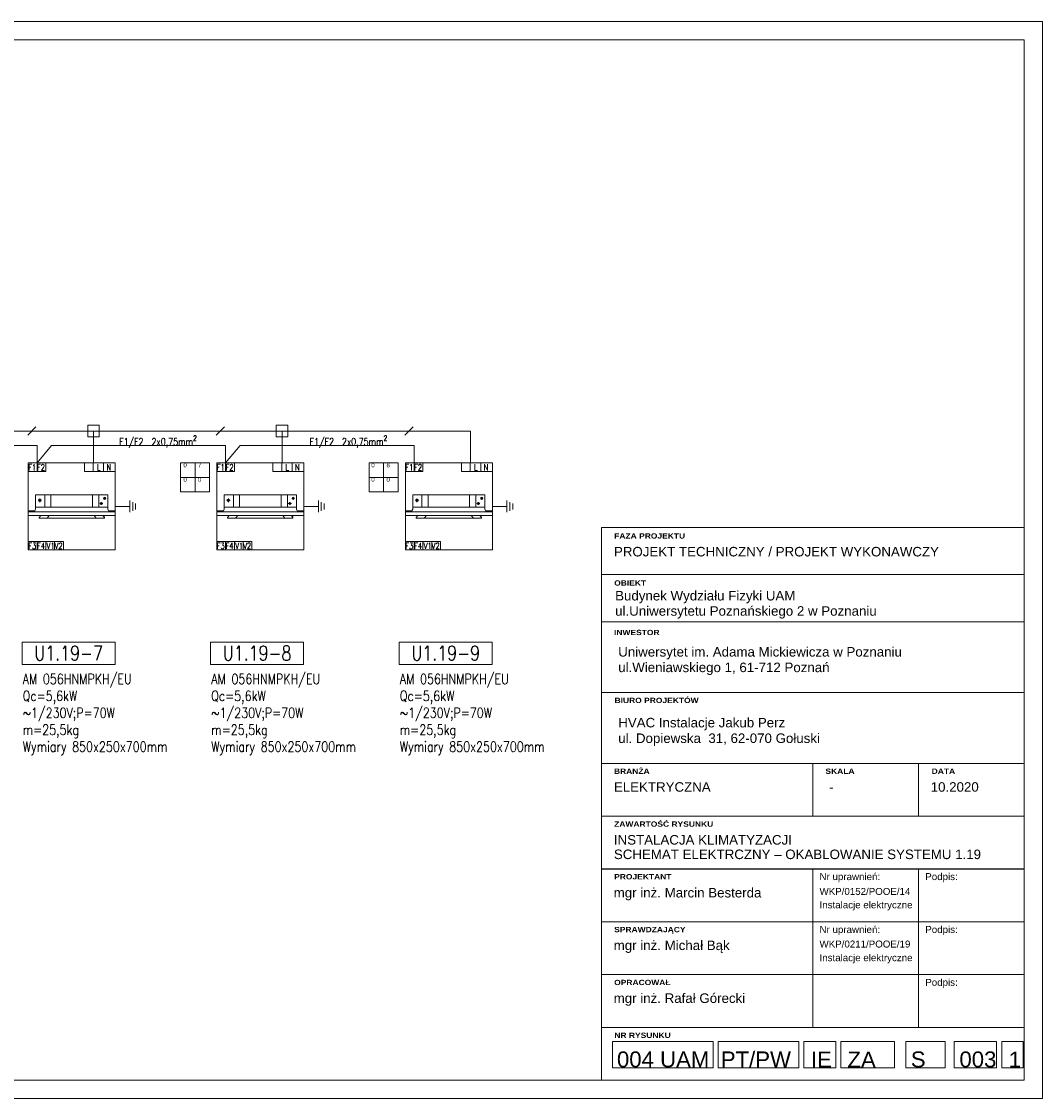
# Model space of a CAD drawing. Header units: millimetres. Extents: x -9135 to 5893, y -4564 to 1826.
# Tile 16 of 20: x -4834 to -2018, y -1144 to 1826. Entities that reach past the tile are written whole.
import ezdxf
from ezdxf.enums import TextEntityAlignment as Align

# ---------------------------------------------------------------- set-up
doc = ezdxf.new("R2010")
doc.units = ezdxf.units.MM
doc.layers.get('0').update_dxf_attribs({"lineweight": 13})
for name, color, linetype, lineweight in [('003SA_TABELA_ARCH_KARTA', 250, 'Continuous', 13), ('003SA_TABELA_ARCH_OPISY', 250, 'Continuous', 13), ('003SA_TABELA_ARCH_TEKST', 250, 'Continuous', 13), ('DVM_INDOOR', 4, 'Continuous', 20), ('DVM_POWER', 1, 'Continuous', 20), ('DVM_TEXT', 250, 'Continuous', 13), ('DVM_TRANS', 6, 'Continuous', 13), ('opis', 250, 'Continuous', 13)]:
    doc.layers.add(name, color=color, linetype=linetype, lineweight=lineweight)
doc.styles.add('004_BOS_TABELA$1$PIG BLACK', font='ariblk.ttf')
doc.styles.add('004_BOS_TABELA$1$PIG OPIS', font='arial.ttf')
doc.styles.add('004_BOS_TABELA$1$PIG TEKST', font='arial.ttf')
doc.styles.add('DVM_ARIAL', font='arial.ttf')
doc.styles.get("Standard").update_dxf_attribs({"font": 'romans.shx'})

# ---------------------------------------------------------------- blocks, each defined once
blk = doc.blocks.new('ID_C_360_S_F')
at = {"layer": 'DVM_INDOOR', "color": 0}
for p, q in [((-325, -151), (-325, 0)), ((-251, -151), (-251, 0)), ((251, -151), (251, 0)), ((328, -151), (328, 0)), ((-406, -67), (-364, -67)), ((-385, -46), (-385, -89)), ((376, -106), (339, -106)), ((358, -122), (358, -89)), ((383, -44), (413, -44)), ((398, -59), (398, -29)), ((-521, -193), (-520, -205)), ((-520, -205), (522, -205)), ((-436, -151), (436, -151)), ((-270, -252), (-297, -282)), ((271, -252), (297, -282))]:
    blk.add_line(p, q, dxfattribs=at)
for points in [[(-445, -193), (-436, -172), (-436, 0), (436, 0), (437, -172), (445, -194), (522, -194), (522, -205), (526, -205), (526, -252), (-525, -252), (-525, -205), (-520, -205), (-521, -193), (-445, -193)], [(376, -252), (395, -273), (395, -282), (392, -282), (-394, -282), (-394, -275), (-374, -252)]]:
    blk.add_lwpolyline(points, dxfattribs=at)
for centre, radius in [((-385, -67), 15.1), ((358, -106), 13.3), ((398, -44), 13)]:
    blk.add_circle(centre, radius, dxfattribs=at)
for centre, radius, start, end in [((526, -205), 0.5, 34.516, 214.7198), ((392, -280), 2, 260.3251, 340.7324)]:
    blk.add_arc(centre, radius, start, end, dxfattribs=at)
at = {"layer": 'DVM_INDOOR', "color": 0, "extrusion": (0, 0, -1)}
blk.add_arc((-535, -185), 165, 327.9411, 331.3204, dxfattribs=at)
blk.add_arc((-535, -185), 165, 327.9411, 331.3204, dxfattribs=at)
blk = doc.blocks.new('WR_ID')
at = {"layer": 'DVM_INDOOR'}
for p, q in [((0, 1), (1, 1)), ((0, 0), (0, 1)), ((0.101, 1), (0.101, 0.902)), ((0.202, 1), (0.202, 0.902)), ((0.645, 0.902), (0.645, 1)), ((0.697, 1), (1, 1)), ((0.746, 0.902), (0.746, 1)), ((0.866, 0.902), (0.866, 1)), ((1, 1), (1, 0)), ((0, 0.902), (0.202, 0.902)), ((0.645, 0.902), (1, 0.902)), ((0.404, 0.098), (0, 0.098)), ((1, 0), (0, 0)), ((0.101, 0), (0.101, 0.098)), ((0.202, 0), (0.202, 0.098)), ((0.303, 0), (0.303, 0.098)), ((0.404, 0), (0.404, 0.098))]:
    blk.add_line(p, q, dxfattribs=at)
blk.add_lwpolyline([(0.697, 1, 0, 0, 0), (0.697, 0.951, 0.0972, 0, 0), (0.697, 0.902, 0, 0, 0)], format="xyseb", dxfattribs=at)
at = {"layer": 'DVM_INDOOR', "width": 0.75}
for s, p in [('F1', (-0.001, 0.913)), ('F2', (0.1, 0.913)), ('L', (0.788, 0.913)), ('N', (0.899, 0.913)), ('F3', (-0.001, 0.011)), ('F4', (0.1, 0.011)), ('V1', (0.211, 0.011)), ('V2', (0.302, 0.011))]:
    blk.add_text(s, height=0.0714, dxfattribs=at).set_placement(p)

msp = doc.modelspace()

# ---------------------------------------------------------------- linework, layer by layer
for points in [[(-9135.4, -1144.2), (-9135.4, 1825.8), (-2018.5, 1825.8), (-2018.5, -1144.2)], [(-8885.4, -1094.2), (-8885.4, 1775.8), (-2068.5, 1775.8), (-2068.5, -1094.2)]]:
    msp.add_lwpolyline(points, close=True)
at = {"layer": '003SA_TABELA_ARCH_KARTA'}
for p, q in [((-3234.9, 298.7), (-3234.9, 430.1)), ((-3234.9, 430.1), (-2068.5, 430.1)), ((-3234.9, 300.4), (-2068.5, 300.4)), ((-3234.9, 39.3), (-3234.9, 298.7)), ((-3234.9, 170.7), (-2068.5, 170.7)), ((-3234.9, -220.1), (-3234.9, 39.3)), ((-3234.9, -24.7), (-2068.5, -24.7))]:
    msp.add_line(p, q, dxfattribs=at)
for points in [[(-3234.9, -511.7), (-2068.5, -511.7), (-2068.5, -220.1), (-3234.9, -220.1)], [(-2651.7, -220.1), (-3234.9, -220.1), (-3234.9, -365.9), (-2651.7, -365.9)], [(-2360.1, -220.1), (-2651.7, -220.1), (-2651.7, -365.9), (-2360.1, -365.9)], [(-2068.5, -220.1), (-2360.1, -220.1), (-2360.1, -365.9), (-2068.5, -365.9)], [(-2651.7, -511), (-3234.9, -511), (-3234.9, -656.8), (-2651.7, -656.8)], [(-2360.1, -511), (-2651.7, -511), (-2651.7, -656.8), (-2360.1, -656.8)], [(-2068.5, -511), (-2360.1, -511), (-2360.1, -656.8), (-2068.5, -656.8)], [(-2651.7, -656.8), (-3234.9, -656.8), (-3234.9, -802.6), (-2651.7, -802.6)], [(-2360.1, -656.8), (-2651.7, -656.8), (-2651.7, -802.6), (-2360.1, -802.6)], [(-2068.5, -656.8), (-2360.1, -656.8), (-2360.1, -802.6), (-2068.5, -802.6)], [(-2651.7, -802.6), (-3234.9, -802.6), (-3234.9, -948.4), (-2651.7, -948.4)], [(-2360.1, -802.6), (-2651.7, -802.6), (-2651.7, -948.4), (-2360.1, -948.4)], [(-2068.5, -802.6), (-2360.1, -802.6), (-2360.1, -948.4), (-2068.5, -948.4)], [(-3234.9, -948.4), (-2068.5, -948.4), (-2068.5, -1094.2), (-3234.9, -1094.2)], [(-3204, -1059.9), (-2927, -1059.9), (-2927, -987), (-3204, -987)], [(-2912.4, -1059.9), (-2690.2, -1059.9), (-2690.2, -987), (-2912.4, -987)], [(-2676.2, -1059.9), (-2588.7, -1059.9), (-2588.7, -987), (-2676.2, -987)], [(-2574.2, -1059.9), (-2426.3, -1059.9), (-2426.3, -987), (-2574.2, -987)], [(-2395.7, -1059.9), (-2286.7, -1059.9), (-2286.7, -987), (-2395.7, -987)], [(-2261.7, -1059.9), (-2145, -1059.9), (-2145, -987), (-2261.7, -987)], [(-2130.4, -1059.9), (-2072.1, -1059.9), (-2072.1, -987), (-2130.4, -987)]]:
    msp.add_3dface(points, dxfattribs=at)
at = {"layer": 'DVM_INDOOR'}
for points in [[(-4395.4, 608.5), (-4395.4, 528.5), (-4315.4, 528.5), (-4315.4, 608.5), (-4395.4, 608.5)], [(-4355.4, 528.5), (-4355.4, 608.5)], [(-3875.4, 608.5), (-3875.4, 528.5), (-3795.4, 528.5), (-3795.4, 608.5), (-3875.4, 608.5)], [(-3835.4, 528.5), (-3835.4, 608.5)], [(-4315.4, 568.5), (-4395.4, 568.5)], [(-3795.4, 568.5), (-3875.4, 568.5)], [(-4535.4, 488.5), (-4575.4, 488.5)], [(-4535.4, 472.5), (-4535.4, 504.5)], [(-4527.4, 476.5), (-4527.4, 500.5)], [(-4519.4, 480.5), (-4519.4, 496.5)], [(-4015.4, 488.5), (-4055.4, 488.5)], [(-4015.4, 472.5), (-4015.4, 504.5)], [(-4007.4, 476.5), (-4007.4, 500.5)], [(-3999.4, 480.5), (-3999.4, 496.5)], [(-3495.4, 488.5), (-3535.4, 488.5)], [(-3495.4, 472.5), (-3495.4, 504.5)], [(-3487.4, 476.5), (-3487.4, 500.5)], [(-3479.4, 480.5), (-3479.4, 496.5)]]:
    msp.add_lwpolyline(points, dxfattribs=at)
at = {"layer": 'DVM_POWER'}
for points in [[(-3595.4, 696.5), (-7165.6, 696.5)], [(-4794.1, 707.8), (-4816.7, 685.2)], [(-4651.4, 712.5), (-4651.4, 680.5), (-4619.4, 680.5), (-4619.4, 712.5), (-4651.4, 712.5)], [(-4635.4, 608.5), (-4635.4, 696.5)], [(-4274.1, 707.8), (-4296.7, 685.2)], [(-4131.4, 712.5), (-4131.4, 680.5), (-4099.4, 680.5), (-4099.4, 712.5), (-4131.4, 712.5)], [(-4115.4, 608.5), (-4115.4, 696.5)], [(-3754.1, 707.8), (-3776.7, 685.2)], [(-3595.4, 608.5), (-3595.4, 696.5)]]:
    msp.add_lwpolyline(points, dxfattribs=at)
at = {"layer": 'DVM_TRANS'}
for points in [[(-4791.1, 608.5), (-4791.1, 656.5), (-5271.1, 656.5), (-5311.1, 608.5)], [(-4271.1, 608.5), (-4271.1, 656.5), (-4751.1, 656.5), (-4791.1, 608.5)], [(-3751.1, 608.5), (-3751.1, 656.5), (-4231.1, 656.5), (-4271.1, 608.5)]]:
    msp.add_lwpolyline(points, dxfattribs=at)
at = {"layer": 'opis'}
for points in [[(-4832.4, 114.3), (-4576.1, 114.3), (-4576.1, 52.7), (-4832.4, 52.7)], [(-4312.4, 114.3), (-4056.1, 114.3), (-4056.1, 52.7), (-4312.4, 52.7)], [(-3792.4, 114.3), (-3536.1, 114.3), (-3536.1, 52.7), (-3792.4, 52.7)]]:
    msp.add_lwpolyline(points, close=True, dxfattribs=at)

# ---------------------------------------------------------------- block references
at = {"layer": 'DVM_INDOOR', "zscale": 0.4}
for name, p, xscale, yscale in [('WR_ID', (-4815.3, 368.5), 239.9523272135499, 239.9523272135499), ('WR_ID', (-4295.3, 368.5), 239.9523272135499, 239.9523272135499), ('WR_ID', (-3775.3, 368.5), 239.9523272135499, 239.9523272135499), ('ID_C_360_S_F', (-4695.6, 520.7), 0.2282643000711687, 0.2282643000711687), ('ID_C_360_S_F', (-4175.6, 520.7), 0.2282643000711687, 0.2282643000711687), ('ID_C_360_S_F', (-3655.6, 520.7), 0.2282643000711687, 0.2282643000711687)]:
    msp.add_blockref(name, p, dxfattribs=dict(at, xscale=xscale, yscale=yscale))

# ---------------------------------------------------------------- texts
at = {"layer": '003SA_TABELA_ARCH_OPISY', "color": 7, "linetype": 'Continuous', "lineweight": 0, "style": '004_BOS_TABELA$1$PIG BLACK'}
for s, p in [('FAZA PROJEKTU', (-3199.5, 414.4)), ('OBIEKT', (-3199.5, 284.7)), ('INWESTOR', (-3200, 148.2)), ('BIURO PROJEKTÓW', (-3198.6, -39.1)), ('BRANŻA', (-3200.2, -234.4)), ('SKALA', (-2617, -234.4)), ('DATA', (-2324, -234.4)), ('ZAWARTOŚĆ RYSUNKU', (-3199.6, -380.2)), ('PROJEKTANT', (-3199.6, -525.4)), ('SPRAWDZAJĄCY', (-3199.6, -671.2)), ('OPRACOWAŁ', (-3199.6, -817)), ('NR RYSUNKU', (-3199.1, -962.8))]:
    msp.add_text(s, height=14.58, dxfattribs=at).set_placement(p, align=Align.TOP_LEFT)
at = {"layer": '003SA_TABELA_ARCH_OPISY', "linetype": 'Continuous', "lineweight": 0, "style": '004_BOS_TABELA$1$PIG TEKST'}
for s, height, p in [('PROJEKT TECHNICZNY / PROJEKT WYKONAWCZY', 26.244, (-3200.1, 376.9)), ('Budynek Wydziału Fizyki UAM', 26.244, (-3196.9, 255.5)), ('ul.Uniwersytetu Poznańskiego 2 w Poznaniu', 26.244, (-3196.9, 213.4)), ('Uniwersytet im. Adama Mickiewicza w Poznaniu', 26.244, (-3188.4, 100.7)), ('ul.Wieniawskiego 1, 61-712 Poznań', 26.244, (-3188.4, 57.8)), ('HVAC Instalacje Jakub Perz', 26.244, (-3188.4, -94.6)), ('ul. Dopiewska  31, 62-070 Gołuski', 26.244, (-3188.4, -137.6)), ('ELEKTRYCZNA', 26.244, (-3200.3, -272)), (' - ', 26.24, (-2617.1, -272)), ('10.2020', 26.24, (-2326.7, -272)), ('INSTALACJA KLIMATYZACJI', 26.244, (-3200.3, -417.8)), ('SCHEMAT ELEKTRCZNY – OKABLOWANIE SYSTEMU 1.19', 26.244, (-3200.3, -457.8)), ('Nr uprawnień:', 19.2, (-2633.2, -522.8)), ('Podpis:', 19.2, (-2341.6, -522.8)), ('mgr inż. Marcin Besterda', 26.244, (-3200.9, -563.6)), ('WKP/0152/POOE/14', 19.2, (-2633.2, -563.6)), ('Instalacje elektryczne', 19.2, (-2633.2, -600.6)), ('Nr uprawnień:', 19.2, (-2633.2, -668.6)), ('Podpis:', 19.2, (-2341.6, -668.6)), ('mgr inż. Michał Bąk', 26.244, (-3200.9, -708.7)), ('WKP/0211/POOE/19', 19.2, (-2633.2, -708.7)), ('Instalacje elektryczne', 19.2, (-2633.2, -746.4)), ('Podpis:', 19.2, (-2341.6, -814.4)), ('mgr inż. Rafał Górecki', 26.244, (-3200.9, -854.5))]:
    msp.add_text(s, height=height, dxfattribs=at).set_placement(p, align=Align.TOP_LEFT)
at = {"layer": '003SA_TABELA_ARCH_TEKST', "linetype": 'Continuous', "lineweight": 0, "attachment_point": 7, "line_spacing_factor": 1.008334, "style": '004_BOS_TABELA$1$PIG OPIS'}
for s, insert, char_height in [('004 UAM', (-3191.9, -1058.9), 43.74), ('PT/PW', (-2905.5, -1058.9), 43.74), ('IE', (-2657, -1058.9), 43.74), ('ZA', (-2556.3, -1058.9), 43.74), ('S', (-2381.5, -1058.9), 43.7), ('003', (-2247.5, -1058.9), 43.74), ('1', (-2111.6, -1058.9), 43.7)]:
    msp.add_mtext(s, dxfattribs=dict(at, insert=insert, char_height=char_height))
at = {"layer": 'DVM_TEXT', "style": 'DVM_ARIAL'}
for s, p in [('0', (-4387.4, 608.5)), ('7', (-4347.4, 608.5)), ('0', (-3869.3, 608.5)), ('8', (-3827.4, 608.5)), ('0', (-4387.4, 568.5)), ('0', (-4347.4, 568.5)), ('0', (-3869.3, 568.5)), ('0', (-3827.4, 568.5))]:
    msp.add_text(s, height=12, dxfattribs=at).set_placement(p, align=Align.TOP_LEFT)
at = {"layer": 'opis', "attachment_point": 1}
for s, insert, char_height, width in [('\\A1;{\\W0.8;F1/F2  2x0,75mm\\H0.7x;\\S2^ ;}', (-4564.6, 683.7), 20, 454.64), ('\\A1;{\\W0.8;F1/F2  2x0,75mm\\H0.7x;\\S2^ ;}', (-4039.4, 683.7), 20, 454.64), ('\\W0.8;U1.19-7', (-4798.8, 104), 40, 199.104), ('\\W0.8;U1.19-8', (-4278.8, 104), 40, 199.104), ('\\W0.8;U1.19-9', (-3758.8, 104), 40, 199.104), ('\\Fromans|c238;\\W0.8;AM 056HNMPKH/EU\\PQc=5,6kW\\P~1/230V;P=70W\\Pm=25,5kg\\PWymiary 850x250x700mm', (-4830.7, 26.7), 28, 383.163), ('\\Fromans|c238;\\W0.8;AM 056HNMPKH/EU\\PQc=5,6kW\\P~1/230V;P=70W\\Pm=25,5kg\\PWymiary 850x250x700mm', (-4310.7, 26.7), 28, 383.163), ('\\Fromans|c238;\\W0.8;AM 056HNMPKH/EU\\PQc=5,6kW\\P~1/230V;P=70W\\Pm=25,5kg\\PWymiary 850x250x700mm', (-3790.7, 26.7), 28, 383.163)]:
    msp.add_mtext(s, dxfattribs=dict(at, insert=insert, char_height=char_height, width=width))

doc.saveas('drawing.dxf')
